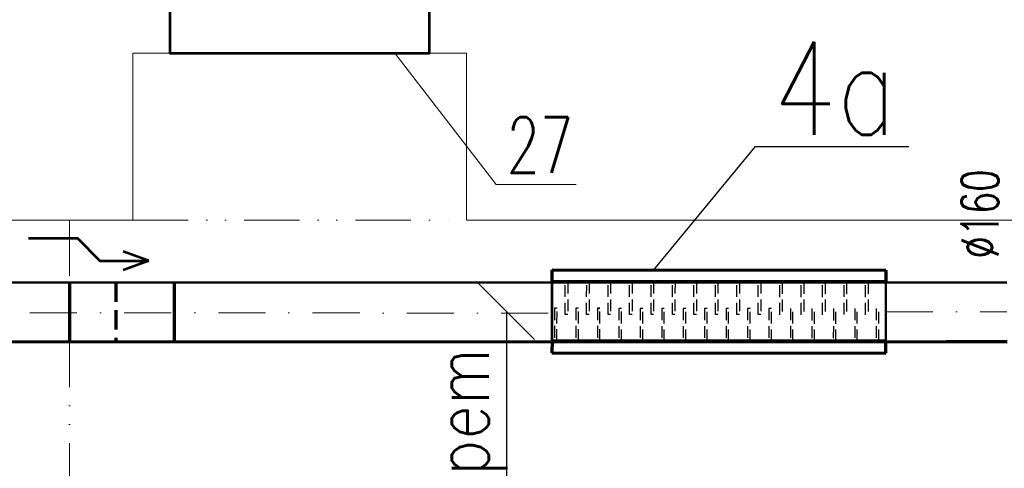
# Model space of a CAD drawing. Header units: millimetres. Extents: x -17045 to 252927, y -178787 to -18768.
# Tile 29 of 46: x 5761 to 8416, y -136106 to -134898. Entities that reach past the tile are written whole.
import ezdxf

# ---------------------------------------------------------------- set-up
doc = ezdxf.new("R2010")
doc.units = ezdxf.units.MM
doc.header["$LTSCALE"] = 10
for name, pattern in [('1.PP - SLEPY_nové$0$JIS_09_15', [300, 150, -50, 0, -50, 0, -50]), ('DASHDOT', [25.4, 12.7, -6.35, 0, -6.35]), ('GESTRICHELT', [0.75, 0.5, -0.25]), ('VERDECKT', [9.525, 6.35, -3.175]), ('Čárkovaná', [250, 175, -75])]:
    doc.linetypes.add(name, pattern=pattern)
for name, color, linetype, lineweight in [('1.PP - SLEPY_nové$0$1.PP - NÁVRH', 9, 'Continuous', 9), ('1.PP - SLEPY_nové$0$KCE NAD', 9, 'Continuous', 9), ('1_pismo', 4, 'Continuous', 25), ('Popis1', 3, 'Continuous', 30), ('TB_23_UT_2NP_DSP', 7, 'Continuous', 5), ('V-objekty', 1, 'Continuous', 40), ('V-tvarovky', 1, 'Continuous', 70), ('VZT_BLOKY', 10, 'Continuous', 53), ('VZT_DIMENZE', 120, 'Continuous', 20), ('VZT_OSA', 255, 'DASHDOT', 13), ('VZT_pozice 02', 30, 'Continuous', 20)]:
    doc.layers.add(name, color=color, linetype=linetype, lineweight=lineweight)
doc.styles.get("Standard").update_dxf_attribs({"font": 'simplex.shx', "width": 0.8})

# ---------------------------------------------------------------- blocks, each defined once
blk = doc.blocks.new('1.PP - SLEPY_nové')
at = {"layer": '1.PP - SLEPY_nové$0$1.PP - NÁVRH', "color": 9, "linetype": 'Continuous', "lineweight": 9, "ltscale": 0.1}
for p, q in [((2132.2, -53716.7), (3032.2, -53716.7)), ((2132.2, -54166.7), (2132.2, -53716.7)), ((3032.2, -54166.7), (3032.2, -53716.7)), ((1722.2, -54166.7), (2132.2, -54166.7)), ((3032.2, -54166.7), (3132.2, -54166.7)), ((3132.2, -54166.7), (3232.2, -54166.7)), ((3232.2, -54166.7), (8352.2, -54166.7))]:
    blk.add_line(p, q, dxfattribs=at)
at = {"layer": '1.PP - SLEPY_nové$0$KCE NAD', "color": 9, "linetype": '1.PP - SLEPY_nové$0$JIS_09_15', "lineweight": 9, "ltscale": 0.1}
for p, q in [((1961.7, -54166.7), (1961.7, -55316.7)), ((2132.2, -54166.7), (3032.2, -54166.7))]:
    blk.add_line(p, q, dxfattribs=at)

msp = doc.modelspace()

# ---------------------------------------------------------------- linework, layer by layer
at = {"color": 0, "lineweight": 50}
for p, q in [((8096.3, -135605.3), (8096.3, -135765.3)), ((8096.3, -135605.3), (8096.3, -135605.3)), ((8096.3, -135765.3), (8096.3, -135765.3))]:
    msp.add_line(p, q, dxfattribs=at)
at = {"color": 2, "linetype": 'DASHDOT', "lineweight": 25}
msp.add_line((8096.3, -135685.3), (8096.3, -135685.3), dxfattribs=at)
at = {"layer": '1_pismo'}
for points in [[(7471.2, -135572.1), (7744.6, -135239.5), (8158.1, -135239.5)], [(7148.8, -135759.7), (6997.8, -135608.7)], [(7073.3, -135684.2), (7073.3, -137042)]]:
    msp.add_lwpolyline(points, dxfattribs=at)
at = {"layer": 'TB_23_UT_2NP_DSP', "color": 40, "linetype": 'ByBlock', "lineweight": 70}
for p, q in [((7196.4, -135603.8), (7196.4, -135572)), ((7196.4, -135572), (8096.4, -135572.4)), ((8096.4, -135572.4), (8096.4, -135604.3)), ((8096.4, -135604.3), (7196.4, -135603.8)), ((7196.3, -135763.8), (7196.2, -135795.6)), ((8096.3, -135764.3), (7196.3, -135763.8)), ((8096.1, -135796.1), (8096.3, -135764.3)), ((7196.2, -135795.6), (8096.1, -135796.1))]:
    msp.add_line(p, q, dxfattribs=at)
at = {"layer": 'TB_23_UT_2NP_DSP', "color": 180, "linetype": 'ByBlock', "lineweight": 50}
for p, q in [((7196.4, -135603.8), (7196.3, -135763.9)), ((8096.4, -135604.7), (8096.3, -135764.3))]:
    msp.add_line(p, q, dxfattribs=at)
at = {"layer": 'TB_23_UT_2NP_DSP', "color": 7, "linetype": 'ByBlock', "lineweight": 25}
for p, q in [((7196.4, -135603.8), (7196.3, -135763.8)), ((8096.4, -135604.3), (8096.3, -135764.3)), ((8096.4, -135604.3), (8096.3, -135764.3))]:
    msp.add_line(p, q, dxfattribs=at)
at = {"layer": 'TB_23_UT_2NP_DSP', "color": 7, "linetype": 'GESTRICHELT', "lineweight": 25}
for p, q in [((8096.4, -135604.3), (7196.4, -135603.8)), ((8096.3, -135764.3), (7196.3, -135763.8))]:
    msp.add_line(p, q, dxfattribs=at)
at = {"layer": 'TB_23_UT_2NP_DSP', "color": 7, "linetype": 'VERDECKT', "lineweight": 25, "ltscale": 0.5}
for p, q in [((7231.8, -135692), (7231.8, -135603.7)), ((7231.8, -135692), (7231.8, -135603.7)), ((7231.8, -135692), (7231.8, -135603.7)), ((7231.8, -135692), (7231.8, -135603.7)), ((7231.8, -135692), (7231.8, -135603.7)), ((7231.8, -135692), (7231.8, -135603.7)), ((7238.7, -135603.7), (7238.6, -135692)), ((7238.7, -135603.7), (7238.6, -135692)), ((7238.7, -135603.7), (7238.6, -135692)), ((7238.7, -135603.7), (7238.6, -135692)), ((7238.7, -135603.7), (7238.6, -135692)), ((7238.7, -135603.7), (7238.6, -135692)), ((7289.6, -135692), (7289.7, -135603.7)), ((7289.6, -135692), (7289.7, -135603.7)), ((7289.6, -135692), (7289.7, -135603.7)), ((7289.6, -135692), (7289.7, -135603.7)), ((7289.6, -135692), (7289.7, -135603.7)), ((7289.6, -135692), (7289.7, -135603.7)), ((7296.5, -135603.7), (7296.5, -135692)), ((7296.5, -135603.7), (7296.5, -135692)), ((7296.5, -135603.7), (7296.5, -135692)), ((7296.5, -135603.7), (7296.5, -135692)), ((7296.5, -135603.7), (7296.5, -135692)), ((7296.5, -135603.7), (7296.5, -135692)), ((7347.5, -135692.1), (7347.5, -135603.8)), ((7347.5, -135692.1), (7347.5, -135603.8)), ((7347.5, -135692.1), (7347.5, -135603.8)), ((7347.5, -135692.1), (7347.5, -135603.8)), ((7347.5, -135692.1), (7347.5, -135603.8)), ((7347.5, -135692.1), (7347.5, -135603.8)), ((7354.4, -135603.8), (7354.3, -135692.1)), ((7354.4, -135603.8), (7354.3, -135692.1)), ((7354.4, -135603.8), (7354.3, -135692.1)), ((7354.4, -135603.8), (7354.3, -135692.1)), ((7354.4, -135603.8), (7354.3, -135692.1)), ((7354.4, -135603.8), (7354.3, -135692.1)), ((7405.3, -135692.1), (7405.4, -135603.8)), ((7405.3, -135692.1), (7405.4, -135603.8)), ((7405.3, -135692.1), (7405.4, -135603.8)), ((7405.3, -135692.1), (7405.4, -135603.8)), ((7405.3, -135692.1), (7405.4, -135603.8)), ((7405.3, -135692.1), (7405.4, -135603.8)), ((7405.3, -135692.2), (7405.4, -135603.9)), ((7405.3, -135692.2), (7405.4, -135603.9)), ((7405.3, -135692.2), (7405.4, -135603.9)), ((7405.3, -135692.2), (7405.4, -135603.9)), ((7405.3, -135692.2), (7405.4, -135603.9)), ((7405.3, -135692.2), (7405.4, -135603.9)), ((7405.3, -135692.3), (7405.4, -135604)), ((7405.3, -135692.3), (7405.4, -135604)), ((7405.3, -135692.3), (7405.4, -135604)), ((7405.3, -135692.3), (7405.4, -135604)), ((7412.2, -135603.8), (7412.1, -135692.1)), ((7412.2, -135603.8), (7412.1, -135692.1)), ((7412.2, -135603.8), (7412.1, -135692.1)), ((7412.2, -135603.8), (7412.1, -135692.1)), ((7412.2, -135603.8), (7412.1, -135692.1)), ((7412.2, -135603.8), (7412.1, -135692.1)), ((7412.2, -135603.9), (7412.1, -135692.2)), ((7412.2, -135603.9), (7412.1, -135692.2)), ((7412.2, -135603.9), (7412.1, -135692.2)), ((7412.2, -135603.9), (7412.1, -135692.2)), ((7412.2, -135603.9), (7412.1, -135692.2)), ((7412.2, -135603.9), (7412.1, -135692.2)), ((7412.2, -135604), (7412.1, -135692.3)), ((7412.2, -135604), (7412.1, -135692.3)), ((7412.2, -135604), (7412.1, -135692.3)), ((7412.2, -135604), (7412.1, -135692.3)), ((7463.2, -135692.2), (7463.2, -135603.9)), ((7463.2, -135692.2), (7463.2, -135603.9)), ((7463.2, -135692.2), (7463.2, -135603.9)), ((7463.2, -135692.2), (7463.2, -135603.9)), ((7470.1, -135603.9), (7470, -135692.2)), ((7470.1, -135603.9), (7470, -135692.2)), ((7470.1, -135603.9), (7470, -135692.2)), ((7470.1, -135603.9), (7470, -135692.2)), ((7521, -135692.2), (7521.1, -135603.9)), ((7521, -135692.2), (7521.1, -135603.9)), ((7521, -135692.2), (7521.1, -135603.9)), ((7521, -135692.2), (7521.1, -135603.9)), ((7521, -135692.3), (7521.1, -135604)), ((7521, -135692.3), (7521.1, -135604)), ((7527.9, -135603.9), (7527.8, -135692.2)), ((7527.9, -135603.9), (7527.8, -135692.2)), ((7527.9, -135603.9), (7527.8, -135692.2)), ((7527.9, -135603.9), (7527.8, -135692.2)), ((7527.9, -135604), (7527.8, -135692.3)), ((7527.9, -135604), (7527.8, -135692.3)), ((7578.8, -135692.2), (7578.9, -135603.9)), ((7578.8, -135692.2), (7578.9, -135603.9)), ((7578.8, -135692.2), (7578.9, -135603.9)), ((7578.8, -135692.2), (7578.9, -135603.9)), ((7578.8, -135692.3), (7578.9, -135604)), ((7578.8, -135692.3), (7578.9, -135604)), ((7578.8, -135692.3), (7578.9, -135604)), ((7578.8, -135692.3), (7578.9, -135604)), ((7578.8, -135692.3), (7578.9, -135604)), ((7578.8, -135692.3), (7578.9, -135604)), ((7585.8, -135603.9), (7585.7, -135692.2)), ((7585.8, -135603.9), (7585.7, -135692.2)), ((7585.8, -135603.9), (7585.7, -135692.2)), ((7585.8, -135603.9), (7585.7, -135692.2)), ((7585.8, -135604), (7585.7, -135692.3)), ((7585.8, -135604), (7585.7, -135692.3)), ((7585.8, -135604), (7585.7, -135692.3)), ((7585.8, -135604), (7585.7, -135692.3)), ((7585.8, -135604), (7585.7, -135692.3)), ((7585.8, -135604), (7585.7, -135692.3)), ((7636.7, -135692.3), (7636.8, -135603.9)), ((7636.7, -135692.3), (7636.8, -135603.9)), ((7636.7, -135692.2), (7636.8, -135603.9)), ((7636.7, -135692.2), (7636.8, -135603.9)), ((7636.7, -135692.2), (7636.8, -135603.9)), ((7636.7, -135692.2), (7636.8, -135603.9)), ((7643.6, -135603.9), (7643.5, -135692.2)), ((7643.6, -135603.9), (7643.5, -135692.2)), ((7643.6, -135603.9), (7643.5, -135692.2)), ((7643.6, -135603.9), (7643.5, -135692.2)), ((7643.6, -135604), (7643.5, -135692.3)), ((7643.6, -135604), (7643.5, -135692.3)), ((7694.5, -135692.3), (7694.6, -135604)), ((7694.5, -135692.3), (7694.6, -135604)), ((7694.5, -135692.3), (7694.6, -135604)), ((7694.5, -135692.3), (7694.6, -135604)), ((7694.5, -135692.3), (7694.6, -135604)), ((7694.5, -135692.3), (7694.6, -135604)), ((7701.4, -135604), (7701.4, -135692.3)), ((7701.4, -135604), (7701.4, -135692.3)), ((7701.4, -135604), (7701.4, -135692.3)), ((7701.4, -135604), (7701.4, -135692.3)), ((7701.4, -135604), (7701.4, -135692.3)), ((7701.4, -135604), (7701.4, -135692.3)), ((7752.4, -135692.3), (7752.5, -135604)), ((7752.4, -135692.3), (7752.5, -135604)), ((7752.4, -135692.4), (7752.5, -135604.1)), ((7752.4, -135692.4), (7752.5, -135604.1)), ((7752.4, -135692.4), (7752.5, -135604.1)), ((7752.4, -135692.4), (7752.5, -135604.1)), ((7759.3, -135604), (7759.2, -135692.3)), ((7759.3, -135604), (7759.2, -135692.3)), ((7759.3, -135604.1), (7759.2, -135692.4)), ((7759.3, -135604.1), (7759.2, -135692.4)), ((7759.3, -135604.1), (7759.2, -135692.4)), ((7759.3, -135604.1), (7759.2, -135692.4)), ((7810.2, -135692.6), (7810.3, -135604.3)), ((7810.2, -135692.6), (7810.3, -135604.3)), ((7810.2, -135692.6), (7810.3, -135604.3)), ((7810.2, -135692.6), (7810.3, -135604.3)), ((7810.2, -135692.6), (7810.3, -135604.3)), ((7810.2, -135692.6), (7810.3, -135604.3)), ((7817.1, -135604.3), (7817.1, -135692.6)), ((7817.1, -135604.3), (7817.1, -135692.6)), ((7817.1, -135604.3), (7817.1, -135692.6)), ((7817.1, -135604.3), (7817.1, -135692.6)), ((7817.1, -135604.3), (7817.1, -135692.6)), ((7817.1, -135604.3), (7817.1, -135692.6)), ((7868.1, -135692.6), (7868.1, -135604.3)), ((7868.1, -135692.6), (7868.1, -135604.3)), ((7868.1, -135692.6), (7868.1, -135604.3)), ((7868.1, -135692.6), (7868.1, -135604.3)), ((7868.1, -135692.7), (7868.1, -135604.4)), ((7868.1, -135692.7), (7868.1, -135604.4)), ((7875, -135604.3), (7874.9, -135692.6)), ((7875, -135604.3), (7874.9, -135692.6)), ((7875, -135604.3), (7874.9, -135692.6)), ((7875, -135604.3), (7874.9, -135692.6)), ((7875, -135604.4), (7874.9, -135692.7)), ((7875, -135604.4), (7874.9, -135692.7)), ((7925.9, -135692.7), (7926, -135604.4)), ((7925.9, -135692.7), (7926, -135604.4)), ((7925.9, -135692.8), (7926, -135604.5)), ((7925.9, -135692.8), (7926, -135604.5)), ((7925.9, -135692.8), (7926, -135604.5)), ((7925.9, -135692.8), (7926, -135604.5)), ((7932.8, -135604.4), (7932.8, -135692.7)), ((7932.8, -135604.4), (7932.8, -135692.7)), ((7932.8, -135604.5), (7932.8, -135692.8)), ((7932.8, -135604.5), (7932.8, -135692.8)), ((7932.8, -135604.5), (7932.8, -135692.8)), ((7932.8, -135604.5), (7932.8, -135692.8)), ((7983.8, -135692.5), (7983.8, -135604.2)), ((7983.8, -135692.5), (7983.8, -135604.2)), ((7983.8, -135692.5), (7983.8, -135604.2)), ((7983.8, -135692.5), (7983.8, -135604.2)), ((7983.8, -135692.5), (7983.8, -135604.2)), ((7983.8, -135692.5), (7983.8, -135604.2)), ((7990.7, -135604.2), (7990.6, -135692.5)), ((7990.7, -135604.2), (7990.6, -135692.5)), ((7990.7, -135604.2), (7990.6, -135692.5)), ((7990.7, -135604.2), (7990.6, -135692.5)), ((7990.7, -135604.2), (7990.6, -135692.5)), ((7990.7, -135604.2), (7990.6, -135692.5)), ((8041.6, -135692.5), (8041.7, -135604.2)), ((8041.6, -135692.5), (8041.7, -135604.2)), ((8041.6, -135692.5), (8041.7, -135604.2)), ((8041.6, -135692.5), (8041.7, -135604.2)), ((8041.6, -135692.6), (8041.7, -135604.3)), ((8041.6, -135692.6), (8041.7, -135604.3)), ((8048.5, -135604.3), (8048.4, -135692.6)), ((8048.5, -135604.3), (8048.4, -135692.6)), ((8048.5, -135604.3), (8048.4, -135692.6)), ((8048.5, -135604.3), (8048.4, -135692.6)), ((8048.5, -135604.3), (8048.4, -135692.6)), ((8048.5, -135604.3), (8048.4, -135692.6)), ((7202.9, -135675.3), (7202.8, -135763.6)), ((7202.9, -135675.3), (7202.8, -135763.6)), ((7202.9, -135675.3), (7202.8, -135763.6)), ((7202.9, -135675.3), (7202.8, -135763.6)), ((7202.9, -135675.3), (7202.8, -135763.6)), ((7202.9, -135675.3), (7202.8, -135763.6)), ((7202.9, -135675.4), (7202.8, -135763.7)), ((7202.9, -135675.4), (7202.8, -135763.7)), ((7202.9, -135675.4), (7202.8, -135763.7)), ((7202.9, -135675.4), (7202.8, -135763.7)), ((7209.7, -135675.3), (7202.9, -135675.3)), ((7209.7, -135675.3), (7202.9, -135675.3)), ((7209.7, -135675.3), (7202.9, -135675.3)), ((7209.7, -135675.3), (7202.9, -135675.3)), ((7209.7, -135675.3), (7202.9, -135675.3)), ((7209.7, -135675.3), (7202.9, -135675.3)), ((7209.7, -135675.4), (7202.9, -135675.4)), ((7209.7, -135675.4), (7202.9, -135675.4)), ((7209.7, -135675.4), (7202.9, -135675.4)), ((7209.7, -135675.4), (7202.9, -135675.4)), ((7209.6, -135763.6), (7209.7, -135675.3)), ((7209.6, -135763.6), (7209.7, -135675.3)), ((7209.6, -135763.6), (7209.7, -135675.3)), ((7209.6, -135763.6), (7209.7, -135675.3)), ((7209.6, -135763.6), (7209.7, -135675.3)), ((7209.6, -135763.6), (7209.7, -135675.3)), ((7209.6, -135763.7), (7209.7, -135675.4)), ((7209.6, -135763.7), (7209.7, -135675.4)), ((7209.6, -135763.7), (7209.7, -135675.4)), ((7209.6, -135763.7), (7209.7, -135675.4)), ((7238.6, -135692), (7231.8, -135692)), ((7238.6, -135692), (7231.8, -135692)), ((7260.7, -135675.4), (7260.6, -135763.7)), ((7260.7, -135675.4), (7260.6, -135763.7)), ((7260.7, -135675.4), (7260.6, -135763.7)), ((7260.7, -135675.4), (7260.6, -135763.7)), ((7260.7, -135675.4), (7260.6, -135763.7)), ((7260.7, -135675.4), (7260.6, -135763.7)), ((7260.7, -135675.4), (7260.6, -135763.7)), ((7260.7, -135675.4), (7260.6, -135763.7)), ((7260.7, -135675.4), (7260.6, -135763.7)), ((7260.7, -135675.4), (7260.6, -135763.7)), ((7267.6, -135675.4), (7260.7, -135675.4)), ((7267.6, -135675.4), (7260.7, -135675.4)), ((7267.6, -135675.4), (7260.7, -135675.4)), ((7267.6, -135675.4), (7260.7, -135675.4)), ((7267.6, -135675.4), (7260.7, -135675.4)), ((7267.6, -135675.4), (7260.7, -135675.4)), ((7267.6, -135675.4), (7260.7, -135675.4)), ((7267.6, -135675.4), (7260.7, -135675.4)), ((7267.6, -135675.4), (7260.7, -135675.4)), ((7267.6, -135675.4), (7260.7, -135675.4)), ((7267.5, -135763.7), (7267.6, -135675.4)), ((7267.5, -135763.7), (7267.6, -135675.4)), ((7267.5, -135763.7), (7267.6, -135675.4)), ((7267.5, -135763.7), (7267.6, -135675.4)), ((7267.5, -135763.7), (7267.6, -135675.4)), ((7267.5, -135763.7), (7267.6, -135675.4)), ((7267.5, -135763.7), (7267.6, -135675.4)), ((7267.5, -135763.7), (7267.6, -135675.4)), ((7267.5, -135763.7), (7267.6, -135675.4)), ((7267.5, -135763.7), (7267.6, -135675.4)), ((7296.5, -135692), (7289.6, -135692)), ((7296.5, -135692), (7289.6, -135692)), ((7318.6, -135675.4), (7318.5, -135763.7)), ((7318.6, -135675.4), (7318.5, -135763.7)), ((7318.6, -135675.4), (7318.5, -135763.7)), ((7318.6, -135675.4), (7318.5, -135763.7)), ((7318.6, -135675.5), (7318.5, -135763.8)), ((7318.6, -135675.5), (7318.5, -135763.8)), ((7318.6, -135675.5), (7318.5, -135763.8)), ((7318.6, -135675.5), (7318.5, -135763.8)), ((7318.6, -135675.5), (7318.5, -135763.8)), ((7318.6, -135675.5), (7318.5, -135763.8)), ((7325.4, -135675.4), (7318.6, -135675.4)), ((7325.4, -135675.4), (7318.6, -135675.4)), ((7325.4, -135675.4), (7318.6, -135675.4)), ((7325.4, -135675.4), (7318.6, -135675.4)), ((7325.4, -135675.5), (7318.6, -135675.5)), ((7325.4, -135675.5), (7318.6, -135675.5)), ((7325.4, -135675.5), (7318.6, -135675.5)), ((7325.4, -135675.5), (7318.6, -135675.5)), ((7325.4, -135675.5), (7318.6, -135675.5)), ((7325.4, -135675.5), (7318.6, -135675.5)), ((7325.3, -135763.7), (7325.4, -135675.4)), ((7325.3, -135763.7), (7325.4, -135675.4)), ((7325.3, -135763.7), (7325.4, -135675.4)), ((7325.3, -135763.7), (7325.4, -135675.4)), ((7325.3, -135763.8), (7325.4, -135675.5)), ((7325.3, -135763.8), (7325.4, -135675.5)), ((7325.3, -135763.8), (7325.4, -135675.5)), ((7325.3, -135763.8), (7325.4, -135675.5)), ((7325.3, -135763.8), (7325.4, -135675.5)), ((7325.3, -135763.8), (7325.4, -135675.5)), ((7354.3, -135692.1), (7347.5, -135692.1)), ((7354.3, -135692.1), (7347.5, -135692.1)), ((7376.4, -135675.5), (7376.3, -135763.8)), ((7376.4, -135675.5), (7376.3, -135763.8)), ((7376.4, -135675.5), (7376.3, -135763.8)), ((7376.4, -135675.5), (7376.3, -135763.8)), ((7376.4, -135675.5), (7376.3, -135763.8)), ((7376.4, -135675.5), (7376.3, -135763.8)), ((7376.4, -135675.6), (7376.3, -135763.9)), ((7376.4, -135675.6), (7376.3, -135763.9)), ((7376.4, -135675.6), (7376.3, -135763.9)), ((7376.4, -135675.6), (7376.3, -135763.9)), ((7376.4, -135675.7), (7376.3, -135764)), ((7376.4, -135675.7), (7376.3, -135764)), ((7376.4, -135675.7), (7376.3, -135764)), ((7376.4, -135675.7), (7376.3, -135764)), ((7376.4, -135675.7), (7376.3, -135764)), ((7376.4, -135675.7), (7376.3, -135764)), ((7383.2, -135675.5), (7376.4, -135675.5)), ((7383.2, -135675.5), (7376.4, -135675.5)), ((7383.2, -135675.5), (7376.4, -135675.5)), ((7383.2, -135675.5), (7376.4, -135675.5)), ((7383.2, -135675.5), (7376.4, -135675.5)), ((7383.2, -135675.5), (7376.4, -135675.5)), ((7383.2, -135675.6), (7376.4, -135675.6)), ((7383.2, -135675.6), (7376.4, -135675.6)), ((7383.2, -135675.6), (7376.4, -135675.6)), ((7383.2, -135675.6), (7376.4, -135675.6)), ((7383.2, -135675.7), (7376.4, -135675.7)), ((7383.2, -135675.7), (7376.4, -135675.7)), ((7383.2, -135675.7), (7376.4, -135675.7)), ((7383.2, -135675.7), (7376.4, -135675.7)), ((7383.2, -135675.7), (7376.4, -135675.7)), ((7383.2, -135675.7), (7376.4, -135675.7)), ((7383.2, -135763.8), (7383.2, -135675.5)), ((7383.2, -135763.8), (7383.2, -135675.5)), ((7383.2, -135763.8), (7383.2, -135675.5)), ((7383.2, -135763.8), (7383.2, -135675.5)), ((7383.2, -135763.8), (7383.2, -135675.5)), ((7383.2, -135763.8), (7383.2, -135675.5)), ((7383.2, -135763.9), (7383.2, -135675.6)), ((7383.2, -135763.9), (7383.2, -135675.6)), ((7383.2, -135763.9), (7383.2, -135675.6)), ((7383.2, -135763.9), (7383.2, -135675.6)), ((7383.2, -135764), (7383.2, -135675.7)), ((7383.2, -135764), (7383.2, -135675.7)), ((7383.2, -135764), (7383.2, -135675.7)), ((7383.2, -135764), (7383.2, -135675.7)), ((7383.2, -135764), (7383.2, -135675.7)), ((7383.2, -135764), (7383.2, -135675.7)), ((7412.1, -135692.1), (7405.3, -135692.1)), ((7412.1, -135692.1), (7405.3, -135692.1)), ((7412.1, -135692.2), (7405.3, -135692.2)), ((7412.1, -135692.2), (7405.3, -135692.2)), ((7412.1, -135692.3), (7405.3, -135692.3)), ((7412.1, -135692.3), (7405.3, -135692.3)), ((7434.3, -135675.6), (7434.2, -135763.9)), ((7434.3, -135675.6), (7434.2, -135763.9)), ((7434.3, -135675.6), (7434.2, -135763.9)), ((7434.3, -135675.6), (7434.2, -135763.9)), ((7434.3, -135675.6), (7434.2, -135763.9)), ((7434.3, -135675.6), (7434.2, -135763.9)), ((7441.1, -135675.6), (7434.3, -135675.6)), ((7441.1, -135675.6), (7434.3, -135675.6)), ((7441.1, -135675.6), (7434.3, -135675.6)), ((7441.1, -135675.6), (7434.3, -135675.6)), ((7441.1, -135675.6), (7434.3, -135675.6)), ((7441.1, -135675.6), (7434.3, -135675.6)), ((7441, -135763.9), (7441.1, -135675.6)), ((7441, -135763.9), (7441.1, -135675.6)), ((7441, -135763.9), (7441.1, -135675.6)), ((7441, -135763.9), (7441.1, -135675.6)), ((7441, -135763.9), (7441.1, -135675.6)), ((7441, -135763.9), (7441.1, -135675.6)), ((7470, -135692.2), (7463.2, -135692.2)), ((7470, -135692.2), (7463.2, -135692.2)), ((7492.1, -135675.6), (7492, -135763.9)), ((7492.1, -135675.6), (7492, -135763.9)), ((7492.1, -135675.6), (7492, -135763.9)), ((7492.1, -135675.6), (7492, -135763.9)), ((7492.1, -135675.6), (7492, -135763.9)), ((7492.1, -135675.6), (7492, -135763.9)), ((7492.1, -135675.6), (7492, -135763.9)), ((7492.1, -135675.6), (7492, -135763.9)), ((7492.1, -135675.6), (7492, -135763.9)), ((7492.1, -135675.6), (7492, -135763.9)), ((7498.9, -135675.6), (7492.1, -135675.6)), ((7498.9, -135675.6), (7492.1, -135675.6)), ((7498.9, -135675.6), (7492.1, -135675.6)), ((7498.9, -135675.6), (7492.1, -135675.6)), ((7498.9, -135675.6), (7492.1, -135675.6)), ((7498.9, -135675.6), (7492.1, -135675.6)), ((7498.9, -135675.6), (7492.1, -135675.6)), ((7498.9, -135675.6), (7492.1, -135675.6)), ((7498.9, -135675.6), (7492.1, -135675.6)), ((7498.9, -135675.6), (7492.1, -135675.6)), ((7498.9, -135763.9), (7498.9, -135675.6)), ((7498.9, -135763.9), (7498.9, -135675.6)), ((7498.9, -135763.9), (7498.9, -135675.6)), ((7498.9, -135763.9), (7498.9, -135675.6)), ((7498.9, -135763.9), (7498.9, -135675.6)), ((7498.9, -135763.9), (7498.9, -135675.6)), ((7498.9, -135763.9), (7498.9, -135675.6)), ((7498.9, -135763.9), (7498.9, -135675.6)), ((7498.9, -135763.9), (7498.9, -135675.6)), ((7498.9, -135763.9), (7498.9, -135675.6)), ((7527.8, -135692.2), (7521, -135692.2)), ((7527.8, -135692.2), (7521, -135692.2)), ((7556.8, -135675.5), (7549.9, -135675.5)), ((7549.9, -135675.5), (7549.9, -135763.8)), ((7556.8, -135675.5), (7549.9, -135675.5)), ((7549.9, -135675.5), (7549.9, -135763.8)), ((7556.8, -135675.5), (7549.9, -135675.5)), ((7549.9, -135675.5), (7549.9, -135763.8)), ((7556.8, -135675.5), (7549.9, -135675.5)), ((7549.9, -135675.5), (7549.9, -135763.8)), ((7556.8, -135675.5), (7549.9, -135675.5)), ((7549.9, -135675.5), (7549.9, -135763.8)), ((7556.8, -135675.5), (7549.9, -135675.5)), ((7549.9, -135675.5), (7549.9, -135763.8)), ((7556.8, -135675.6), (7549.9, -135675.6)), ((7549.9, -135675.6), (7549.9, -135763.9)), ((7556.8, -135675.6), (7549.9, -135675.6)), ((7549.9, -135675.6), (7549.9, -135763.9)), ((7556.8, -135675.6), (7549.9, -135675.6)), ((7549.9, -135675.6), (7549.9, -135763.9)), ((7556.8, -135675.6), (7549.9, -135675.6)), ((7549.9, -135675.6), (7549.9, -135763.9)), ((7556.8, -135675.6), (7549.9, -135675.6)), ((7549.9, -135675.6), (7549.9, -135763.9)), ((7556.8, -135675.6), (7549.9, -135675.6)), ((7549.9, -135675.6), (7549.9, -135763.9)), ((7556.8, -135675.7), (7549.9, -135675.7)), ((7549.9, -135675.7), (7549.9, -135764)), ((7556.8, -135675.7), (7549.9, -135675.7)), ((7549.9, -135675.7), (7549.9, -135764)), ((7556.8, -135675.7), (7549.9, -135675.7)), ((7549.9, -135675.7), (7549.9, -135764)), ((7556.8, -135675.7), (7549.9, -135675.7)), ((7549.9, -135675.7), (7549.9, -135764)), ((7556.7, -135763.9), (7556.8, -135675.5)), ((7556.7, -135763.9), (7556.8, -135675.5)), ((7556.7, -135763.9), (7556.8, -135675.5)), ((7556.7, -135763.9), (7556.8, -135675.5)), ((7556.7, -135763.9), (7556.8, -135675.5)), ((7556.7, -135763.9), (7556.8, -135675.5)), ((7556.7, -135763.9), (7556.8, -135675.6)), ((7556.7, -135763.9), (7556.8, -135675.6)), ((7556.7, -135763.9), (7556.8, -135675.6)), ((7556.7, -135763.9), (7556.8, -135675.6)), ((7556.7, -135763.9), (7556.8, -135675.6)), ((7556.7, -135763.9), (7556.8, -135675.6)), ((7556.7, -135764), (7556.8, -135675.7)), ((7556.7, -135764), (7556.8, -135675.7)), ((7556.7, -135764), (7556.8, -135675.7)), ((7556.7, -135764), (7556.8, -135675.7)), ((7585.7, -135692.2), (7578.8, -135692.2)), ((7585.7, -135692.2), (7578.8, -135692.2)), ((7585.7, -135692.3), (7578.8, -135692.3)), ((7585.7, -135692.3), (7578.8, -135692.3)), ((7607.8, -135675.6), (7607.7, -135763.9)), ((7607.8, -135675.6), (7607.7, -135763.9)), ((7607.8, -135675.6), (7607.7, -135763.9)), ((7607.8, -135675.6), (7607.7, -135763.9)), ((7607.8, -135675.6), (7607.7, -135763.9)), ((7607.8, -135675.6), (7607.7, -135763.9)), ((7607.8, -135675.6), (7607.7, -135763.9)), ((7607.8, -135675.6), (7607.7, -135763.9)), ((7607.8, -135675.6), (7607.7, -135763.9)), ((7607.8, -135675.6), (7607.7, -135763.9)), ((7614.6, -135675.6), (7607.8, -135675.6)), ((7614.6, -135675.6), (7607.8, -135675.6)), ((7614.6, -135675.6), (7607.8, -135675.6)), ((7614.6, -135675.6), (7607.8, -135675.6)), ((7614.6, -135675.6), (7607.8, -135675.6)), ((7614.6, -135675.6), (7607.8, -135675.6)), ((7614.6, -135675.6), (7607.8, -135675.6)), ((7614.6, -135675.6), (7607.8, -135675.6)), ((7614.6, -135675.6), (7607.8, -135675.6)), ((7614.6, -135675.6), (7607.8, -135675.6)), ((7614.6, -135763.9), (7614.6, -135675.6)), ((7614.6, -135763.9), (7614.6, -135675.6)), ((7614.6, -135763.9), (7614.6, -135675.6)), ((7614.6, -135763.9), (7614.6, -135675.6)), ((7614.6, -135763.9), (7614.6, -135675.6)), ((7614.6, -135763.9), (7614.6, -135675.6)), ((7614.6, -135763.9), (7614.6, -135675.6)), ((7614.6, -135763.9), (7614.6, -135675.6)), ((7614.6, -135763.9), (7614.6, -135675.6)), ((7614.6, -135763.9), (7614.6, -135675.6)), ((7643.5, -135692.2), (7636.7, -135692.2)), ((7643.5, -135692.2), (7636.7, -135692.2)), ((7672.5, -135675.6), (7665.6, -135675.6)), ((7665.6, -135675.6), (7665.6, -135763.9)), ((7672.5, -135675.6), (7665.6, -135675.6)), ((7665.6, -135675.6), (7665.6, -135763.9)), ((7672.5, -135675.6), (7665.6, -135675.6)), ((7665.6, -135675.6), (7665.6, -135763.9)), ((7672.5, -135675.6), (7665.6, -135675.6)), ((7665.6, -135675.6), (7665.6, -135763.9)), ((7672.5, -135675.6), (7665.6, -135675.6)), ((7665.6, -135675.6), (7665.6, -135763.9)), ((7672.5, -135675.6), (7665.6, -135675.6)), ((7665.6, -135675.6), (7665.6, -135763.9)), ((7672.5, -135675.7), (7665.6, -135675.7)), ((7665.6, -135675.7), (7665.6, -135764)), ((7672.5, -135675.7), (7665.6, -135675.7)), ((7665.6, -135675.7), (7665.6, -135764)), ((7672.5, -135675.7), (7665.6, -135675.7)), ((7665.6, -135675.7), (7665.6, -135764)), ((7672.5, -135675.7), (7665.6, -135675.7)), ((7665.6, -135675.7), (7665.6, -135764)), ((7672.4, -135763.9), (7672.5, -135675.6)), ((7672.4, -135763.9), (7672.5, -135675.6)), ((7672.4, -135763.9), (7672.5, -135675.6)), ((7672.4, -135763.9), (7672.5, -135675.6)), ((7672.4, -135763.9), (7672.5, -135675.6)), ((7672.4, -135763.9), (7672.5, -135675.6)), ((7672.4, -135764), (7672.5, -135675.7)), ((7672.4, -135764), (7672.5, -135675.7)), ((7672.4, -135764), (7672.5, -135675.7)), ((7672.4, -135764), (7672.5, -135675.7)), ((7701.4, -135692.3), (7694.5, -135692.3)), ((7701.4, -135692.3), (7694.5, -135692.3)), ((7723.5, -135675.7), (7723.4, -135764)), ((7723.5, -135675.7), (7723.4, -135764)), ((7723.5, -135675.7), (7723.4, -135764)), ((7723.5, -135675.7), (7723.4, -135764)), ((7723.5, -135675.8), (7723.4, -135764.1)), ((7723.5, -135675.8), (7723.4, -135764.1)), ((7723.5, -135675.8), (7723.4, -135764.1)), ((7723.5, -135675.8), (7723.4, -135764.1)), ((7723.5, -135675.8), (7723.4, -135764.1)), ((7723.5, -135675.8), (7723.4, -135764.1)), ((7730.3, -135675.7), (7723.5, -135675.7)), ((7730.3, -135675.7), (7723.5, -135675.7)), ((7730.3, -135675.7), (7723.5, -135675.7)), ((7730.3, -135675.7), (7723.5, -135675.7)), ((7730.3, -135675.8), (7723.5, -135675.8)), ((7730.3, -135675.8), (7723.5, -135675.8)), ((7730.3, -135675.8), (7723.5, -135675.8)), ((7730.3, -135675.8), (7723.5, -135675.8)), ((7730.3, -135675.8), (7723.5, -135675.8)), ((7730.3, -135675.8), (7723.5, -135675.8)), ((7730.2, -135764), (7730.3, -135675.7)), ((7730.2, -135764), (7730.3, -135675.7)), ((7730.2, -135764), (7730.3, -135675.7)), ((7730.2, -135764), (7730.3, -135675.7)), ((7730.2, -135764.1), (7730.3, -135675.8)), ((7730.2, -135764.1), (7730.3, -135675.8)), ((7730.2, -135764.1), (7730.3, -135675.8)), ((7730.2, -135764.1), (7730.3, -135675.8)), ((7730.2, -135764.1), (7730.3, -135675.8)), ((7730.2, -135764.1), (7730.3, -135675.8)), ((7759.2, -135692.4), (7752.4, -135692.4)), ((7759.2, -135692.4), (7752.4, -135692.4)), ((7788.2, -135675.8), (7781.3, -135675.7)), ((7781.3, -135675.7), (7781.3, -135764)), ((7788.2, -135675.8), (7781.3, -135675.7)), ((7781.3, -135675.7), (7781.3, -135764)), ((7788.2, -135675.8), (7781.3, -135675.7)), ((7781.3, -135675.7), (7781.3, -135764)), ((7788.2, -135675.8), (7781.3, -135675.7)), ((7781.3, -135675.7), (7781.3, -135764)), ((7788.2, -135675.8), (7781.3, -135675.7)), ((7781.3, -135675.7), (7781.3, -135764)), ((7788.2, -135675.8), (7781.3, -135675.7)), ((7781.3, -135675.7), (7781.3, -135764)), ((7788.2, -135675.8), (7781.3, -135675.8)), ((7781.3, -135675.8), (7781.3, -135764.1)), ((7788.2, -135675.8), (7781.3, -135675.8)), ((7781.3, -135675.8), (7781.3, -135764.1)), ((7788.2, -135675.8), (7781.3, -135675.8)), ((7781.3, -135675.8), (7781.3, -135764.1)), ((7788.2, -135675.8), (7781.3, -135675.8)), ((7781.3, -135675.8), (7781.3, -135764.1)), ((7788.2, -135676), (7781.3, -135675.9)), ((7781.3, -135675.9), (7781.3, -135764.3)), ((7788.2, -135676), (7781.3, -135675.9)), ((7781.3, -135675.9), (7781.3, -135764.3)), ((7788.2, -135676), (7781.3, -135675.9)), ((7781.3, -135675.9), (7781.3, -135764.3)), ((7788.2, -135676), (7781.3, -135675.9)), ((7781.3, -135675.9), (7781.3, -135764.3)), ((7788.2, -135676), (7781.3, -135675.9)), ((7781.3, -135675.9), (7781.3, -135764.3)), ((7788.2, -135676), (7781.3, -135675.9)), ((7781.3, -135675.9), (7781.3, -135764.3)), ((7781.3, -135675.9), (7781.3, -135764.3)), ((7781.3, -135675.9), (7781.3, -135764.3)), ((7781.3, -135675.9), (7781.3, -135764.3)), ((7781.3, -135675.9), (7781.3, -135764.3)), ((7781.3, -135675.9), (7781.3, -135764.3)), ((7781.3, -135675.9), (7781.3, -135764.3)), ((7781.3, -135676), (7781.3, -135764.3)), ((7781.3, -135676), (7781.3, -135764.3)), ((7781.3, -135676), (7781.3, -135764.3)), ((7781.3, -135676), (7781.3, -135764.3)), ((7788.1, -135764.1), (7788.2, -135675.8)), ((7788.1, -135764.1), (7788.2, -135675.8)), ((7788.1, -135764.1), (7788.2, -135675.8)), ((7788.1, -135764.1), (7788.2, -135675.8)), ((7788.1, -135764.1), (7788.2, -135675.8)), ((7788.1, -135764.1), (7788.2, -135675.8)), ((7788.1, -135764.1), (7788.2, -135675.8)), ((7788.1, -135764.1), (7788.2, -135675.8)), ((7788.1, -135764.1), (7788.2, -135675.8)), ((7788.1, -135764.1), (7788.2, -135675.8)), ((7788.1, -135764.3), (7788.2, -135676)), ((7788.1, -135764.3), (7788.2, -135676)), ((7788.1, -135764.3), (7788.2, -135676)), ((7788.1, -135764.3), (7788.2, -135676)), ((7788.1, -135764.3), (7788.2, -135676)), ((7788.1, -135764.3), (7788.2, -135676)), ((7788.1, -135764.3), (7788.2, -135676)), ((7788.1, -135764.3), (7788.2, -135676)), ((7788.1, -135764.3), (7788.2, -135676)), ((7788.1, -135764.3), (7788.2, -135676)), ((7788.1, -135764.3), (7788.2, -135676)), ((7788.1, -135764.3), (7788.2, -135676)), ((7788.1, -135764.3), (7788.2, -135676)), ((7788.1, -135764.3), (7788.2, -135676)), ((7788.1, -135764.3), (7788.2, -135676)), ((7788.1, -135764.3), (7788.2, -135676)), ((7839.2, -135676), (7839.1, -135764.3)), ((7839.2, -135676), (7839.1, -135764.3)), ((7839.2, -135676), (7839.1, -135764.3)), ((7839.2, -135676), (7839.1, -135764.3)), ((7839.2, -135676), (7839.1, -135764.3)), ((7839.2, -135676), (7839.1, -135764.3)), ((7839.2, -135676), (7839.1, -135764.3)), ((7839.2, -135676), (7839.1, -135764.3)), ((7839.2, -135676), (7839.1, -135764.3)), ((7839.2, -135676), (7839.1, -135764.3)), ((7845.9, -135764.3), (7846, -135676)), ((7845.9, -135764.3), (7846, -135676)), ((7845.9, -135764.3), (7846, -135676)), ((7845.9, -135764.3), (7846, -135676)), ((7845.9, -135764.3), (7846, -135676)), ((7845.9, -135764.3), (7846, -135676)), ((7845.9, -135764.3), (7846, -135676)), ((7845.9, -135764.3), (7846, -135676)), ((7845.9, -135764.3), (7846, -135676)), ((7845.9, -135764.3), (7846, -135676)), ((7897, -135676.1), (7896.9, -135764.4)), ((7897, -135676.1), (7896.9, -135764.4)), ((7897, -135676.1), (7896.9, -135764.4)), ((7897, -135676.1), (7896.9, -135764.4)), ((7897, -135676.1), (7896.9, -135764.4)), ((7897, -135676.1), (7896.9, -135764.4)), ((7897, -135676.1), (7896.9, -135764.4)), ((7897, -135676.1), (7896.9, -135764.4)), ((7897, -135676.1), (7896.9, -135764.4)), ((7897, -135676.1), (7896.9, -135764.4)), ((7903.8, -135764.4), (7903.9, -135676.1)), ((7903.8, -135764.4), (7903.9, -135676.1)), ((7903.8, -135764.4), (7903.9, -135676.1)), ((7903.8, -135764.4), (7903.9, -135676.1)), ((7903.8, -135764.4), (7903.9, -135676.1)), ((7903.8, -135764.4), (7903.9, -135676.1)), ((7903.8, -135764.4), (7903.9, -135676.1)), ((7903.8, -135764.4), (7903.9, -135676.1)), ((7903.8, -135764.4), (7903.9, -135676.1)), ((7903.8, -135764.4), (7903.9, -135676.1)), ((7954.9, -135675.9), (7954.8, -135764.2)), ((7954.9, -135675.9), (7954.8, -135764.2)), ((7954.9, -135675.9), (7954.8, -135764.2)), ((7954.9, -135675.9), (7954.8, -135764.2)), ((7954.9, -135675.9), (7954.8, -135764.2)), ((7954.9, -135675.9), (7954.8, -135764.2)), ((7954.9, -135675.9), (7954.8, -135764.2)), ((7954.9, -135675.9), (7954.8, -135764.2)), ((7954.9, -135675.9), (7954.8, -135764.2)), ((7954.9, -135675.9), (7954.8, -135764.2)), ((7954.9, -135676.1), (7954.8, -135764.4)), ((7954.9, -135676.1), (7954.8, -135764.4)), ((7954.9, -135676.1), (7954.8, -135764.4)), ((7954.9, -135676.1), (7954.8, -135764.4)), ((7954.9, -135676.1), (7954.8, -135764.4)), ((7954.9, -135676.1), (7954.8, -135764.4)), ((7954.9, -135676.2), (7954.8, -135764.5)), ((7954.9, -135676.2), (7954.8, -135764.5)), ((7954.9, -135676.2), (7954.8, -135764.5)), ((7954.9, -135676.2), (7954.8, -135764.5)), ((7954.9, -135676.3), (7954.8, -135764.6)), ((7954.9, -135676.3), (7954.8, -135764.6)), ((7954.9, -135676.3), (7954.8, -135764.6)), ((7954.9, -135676.3), (7954.8, -135764.6)), ((7954.9, -135676.3), (7954.8, -135764.6)), ((7954.9, -135676.3), (7954.8, -135764.6)), ((7961.6, -135764.2), (7961.7, -135675.9)), ((7961.6, -135764.2), (7961.7, -135675.9)), ((7961.6, -135764.2), (7961.7, -135675.9)), ((7961.6, -135764.2), (7961.7, -135675.9)), ((7961.6, -135764.2), (7961.7, -135675.9)), ((7961.6, -135764.2), (7961.7, -135675.9)), ((7961.6, -135764.2), (7961.7, -135675.9)), ((7961.6, -135764.2), (7961.7, -135675.9)), ((7961.6, -135764.2), (7961.7, -135675.9)), ((7961.6, -135764.2), (7961.7, -135675.9)), ((7961.6, -135764.4), (7961.7, -135676.1)), ((7961.6, -135764.4), (7961.7, -135676.1)), ((7961.6, -135764.4), (7961.7, -135676.1)), ((7961.6, -135764.4), (7961.7, -135676.1)), ((7961.6, -135764.4), (7961.7, -135676.1)), ((7961.6, -135764.4), (7961.7, -135676.1)), ((7961.6, -135764.5), (7961.7, -135676.2)), ((7961.6, -135764.5), (7961.7, -135676.2)), ((7961.6, -135764.5), (7961.7, -135676.2)), ((7961.6, -135764.5), (7961.7, -135676.2)), ((7961.6, -135764.6), (7961.7, -135676.3)), ((7961.6, -135764.6), (7961.7, -135676.3)), ((7961.6, -135764.6), (7961.7, -135676.3)), ((7961.6, -135764.6), (7961.7, -135676.3)), ((7961.6, -135764.6), (7961.7, -135676.3)), ((7961.6, -135764.6), (7961.7, -135676.3)), ((8012.7, -135675.9), (8012.6, -135764.2)), ((8012.7, -135675.9), (8012.6, -135764.2)), ((8012.7, -135675.9), (8012.6, -135764.2)), ((8012.7, -135675.9), (8012.6, -135764.2)), ((8012.7, -135675.9), (8012.6, -135764.2)), ((8012.7, -135675.9), (8012.6, -135764.2)), ((8012.7, -135675.9), (8012.6, -135764.2)), ((8012.7, -135675.9), (8012.6, -135764.2)), ((8012.7, -135675.9), (8012.6, -135764.2)), ((8012.7, -135675.9), (8012.6, -135764.2)), ((8019.5, -135764.2), (8019.5, -135675.9)), ((8019.5, -135764.2), (8019.5, -135675.9)), ((8019.5, -135764.2), (8019.5, -135675.9)), ((8019.5, -135764.2), (8019.5, -135675.9)), ((8019.5, -135764.2), (8019.5, -135675.9)), ((8019.5, -135764.2), (8019.5, -135675.9)), ((8019.5, -135764.2), (8019.5, -135675.9)), ((8019.5, -135764.2), (8019.5, -135675.9)), ((8019.5, -135764.2), (8019.5, -135675.9)), ((8019.5, -135764.2), (8019.5, -135675.9)), ((8070.6, -135676), (8070.5, -135764.3)), ((8070.6, -135676), (8070.5, -135764.3)), ((8070.6, -135676), (8070.5, -135764.3)), ((8070.6, -135676), (8070.5, -135764.3)), ((8070.6, -135676), (8070.5, -135764.3)), ((8070.6, -135676), (8070.5, -135764.3)), ((8070.6, -135676), (8070.5, -135764.3)), ((8070.6, -135676), (8070.5, -135764.3)), ((8070.6, -135676), (8070.5, -135764.3)), ((8070.6, -135676), (8070.5, -135764.3)), ((8077.3, -135764.3), (8077.4, -135676)), ((8077.3, -135764.3), (8077.4, -135676)), ((8077.3, -135764.3), (8077.4, -135676)), ((8077.3, -135764.3), (8077.4, -135676)), ((8077.3, -135764.3), (8077.4, -135676)), ((8077.3, -135764.3), (8077.4, -135676)), ((8077.3, -135764.3), (8077.4, -135676)), ((8077.3, -135764.3), (8077.4, -135676)), ((8077.3, -135764.3), (8077.4, -135676)), ((8077.3, -135764.3), (8077.4, -135676))]:
    msp.add_line(p, q, dxfattribs=at)
at = {"layer": 'TB_23_UT_2NP_DSP', "color": 7, "linetype": 'VERDECKT', "lineweight": 5, "ltscale": 0.5}
for points in [[(7238.6, -135692), (7231.8, -135692)], [(7238.6, -135692), (7231.8, -135692)], [(7296.5, -135692), (7289.6, -135692)], [(7296.5, -135692), (7289.6, -135692)], [(7354.3, -135692.1), (7347.5, -135692.1)], [(7354.3, -135692.1), (7347.5, -135692.1)], [(7412.1, -135692.1), (7405.3, -135692.1)], [(7412.1, -135692.1), (7405.3, -135692.1)], [(7412.1, -135692.2), (7405.3, -135692.2)], [(7412.1, -135692.2), (7405.3, -135692.2)], [(7412.1, -135692.3), (7405.3, -135692.3)], [(7470, -135692.2), (7463.2, -135692.2)], [(7527.8, -135692.2), (7521, -135692.2)], [(7527.8, -135692.3), (7521, -135692.3)], [(7585.7, -135692.2), (7578.8, -135692.2)], [(7585.7, -135692.3), (7578.8, -135692.3)], [(7585.7, -135692.3), (7578.8, -135692.3)], [(7643.5, -135692.2), (7636.7, -135692.2)], [(7643.5, -135692.3), (7636.7, -135692.3)], [(7701.4, -135692.3), (7694.5, -135692.3)], [(7701.4, -135692.3), (7694.5, -135692.3)], [(7759.2, -135692.3), (7752.4, -135692.3)], [(7759.2, -135692.4), (7752.4, -135692.4)]]:
    msp.add_lwpolyline(points, dxfattribs=at)
at = {"layer": 'V-objekty', "lineweight": 30}
for p, q in [((7196.3, -135763.4), (7196.4, -135604.3)), ((8096.4, -135604.9), (8096.3, -135764.1))]:
    msp.add_line(p, q, dxfattribs=at)
at = {"layer": 'V-tvarovky'}
for points in [[(5895.1, -135605), (5895.1, -135765.1)], [(6177.6, -135605), (6177.6, -135765.1)], [(3755.4, -135764.7), (8424, -135765.6)], [(8096.3, -135765.3), (8424, -135764)]]:
    msp.add_lwpolyline(points, dxfattribs=at)
at = {"layer": 'V-tvarovky', "linetype": 'Čárkovaná', "ltscale": 0.03}
msp.add_lwpolyline([(6020.1, -135605), (6020.1, -135765.1)], dxfattribs=at)
at = {"layer": 'VZT_BLOKY'}
for points in [[(6165.5, -134838), (6165.5, -134988), (6865.5, -134988), (6865.5, -134838), (6165.5, -134838)], [(5784.8, -135486.7), (5916.4, -135486.7), (5977.3, -135547.6), (6109.1, -135547.6)], [(6109.1, -135547.6), (6039.5, -135522.3)], [(6109.1, -135547.6), (6040.1, -135572.7)], [(7196.3, -135773.3), (7196.3, -135773.3), (7196.3, -135594.3)], [(4025.5, -135604.6), (8423, -135605.6)]]:
    msp.add_lwpolyline(points, dxfattribs=at)
at = {"layer": 'VZT_OSA'}
for points in [[(3755.5, -135685.7), (7196.3, -135688.4)], [(8096.3, -135685.3), (8423, -135685.3)]]:
    msp.add_lwpolyline(points, dxfattribs=at)
at = {"layer": 'VZT_pozice 02'}
msp.add_lwpolyline([(6772.8, -134988), (7045.2, -135342.1), (7261.1, -135342.1)], dxfattribs=at)

# ---------------------------------------------------------------- block references
at = {"layer": 'V-tvarovky', "rotation": 0.0004583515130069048}
msp.add_blockref('1.PP - SLEPY_nové', (3932.9, -81271.2), dxfattribs=at)

# ---------------------------------------------------------------- texts
at = {"layer": '1_pismo', "insert": (6875.8, -135781.7), "char_height": 150, "width": 2446.257, "attachment_point": 3, "rotation": 90}
msp.add_mtext('Pod stropem', dxfattribs=at)
at = {"layer": 'Popis1', "width": 0.8}
msp.add_text('4a ', height=250, rotation=359.9795, dxfattribs=at).set_placement((7791.5, -135207.7))
at = {"layer": 'VZT_DIMENZE', "width": 0.7}
msp.add_text('%%C160', height=100, rotation=89.8692, dxfattribs=at).set_placement((8400, -135541.3))
at = {"layer": 'VZT_pozice 02', "width": 0.7}
msp.add_text('27', height=150, rotation=0.1317, dxfattribs=at).set_placement((7073.5, -135310.8))

doc.saveas('drawing.dxf')
